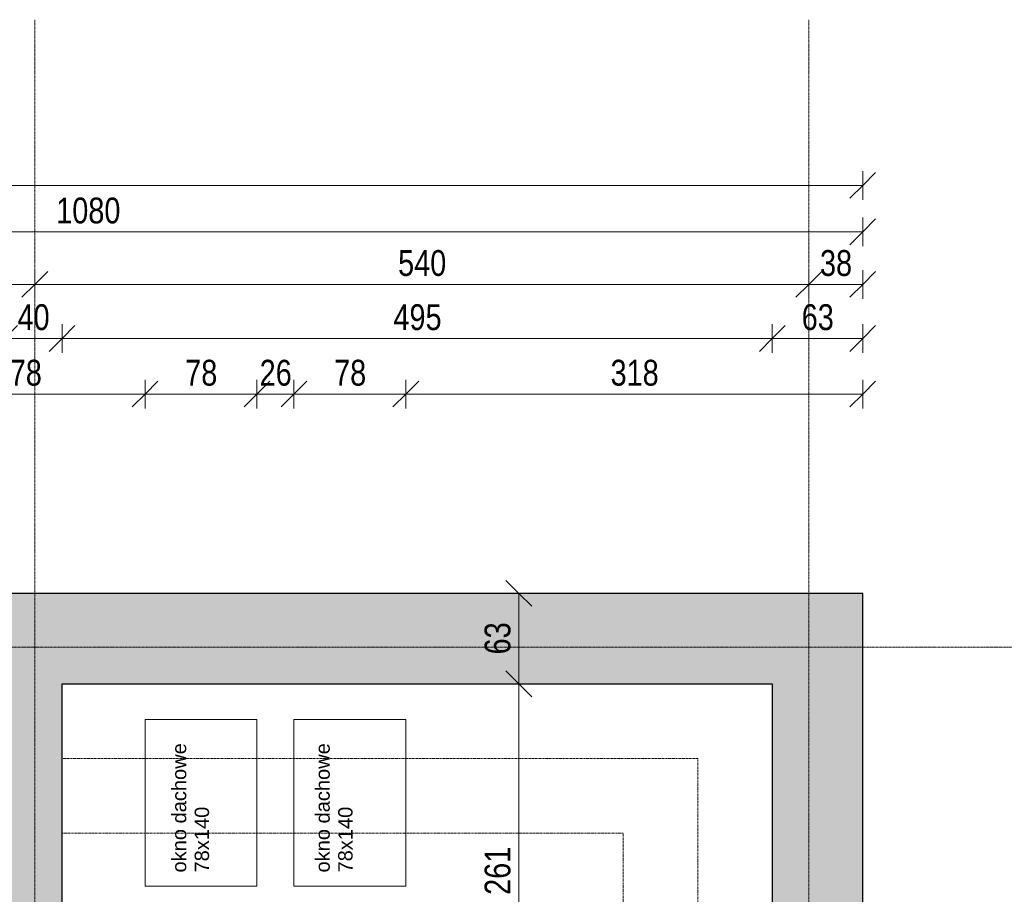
# Model space of a CAD drawing. Header units: centimetres. Extents: x 14827 to 20103, y -10807 to -8443.
# Tile 20 of 21: x 17333 to 18019, y -9052 to -8443. Entities that reach past the tile are written whole.
import ezdxf

# ---------------------------------------------------------------- set-up
doc = ezdxf.new("R2010")
doc.units = ezdxf.units.CM
doc.linetypes.add('Aligning Line 1_8_', pattern=[0.635, 0.3175, -0.3175])
doc.linetypes.add('Linia siatki', pattern=[0.9925, 0.47, -0.2175, 0.0875, -0.2175])
for name, color, linetype, lineweight in [('A-ANNO-DIMS', 211, 'Continuous', 9), ('A-ANNO-DIMS-100', 211, 'Continuous', 9), ('A-DETL', 90, 'Continuous', 9), ('A-DETL-THIN', 151, 'Continuous', 9), ('A-WALL', 113, 'Continuous', 9), ('A-WALL-PATT', 111, 'Continuous', 25), ('G-ANNO-TEXT', 231, 'Continuous', 9), ('I-WALL', 2, 'Continuous', 9), ('S-GRID', 1, 'Continuous', 9)]:
    doc.layers.add(name, color=color, linetype=linetype, lineweight=lineweight)
doc.styles.add('Arial_2', font='arial.ttf', dxfattribs={"width": 0.8, "height": 18})
doc.styles.add('Arial_3', font='arial.ttf', dxfattribs={"height": 10})
doc.dimstyles.new('Przekątna_-_1_8_mm_Arial', dxfattribs={"dimscale": 30.48, "dimtxt": 18.364669, "dimasz": 0.590551, "dimexe": 0.328084, "dimexo": 0.0625, "dimgap": 0.016404, "dimtad": 1, "dimdec": 0, "dimdsep": 46, "dimtxsty": 'Arial_2', "dimblk1": 'OBLIQUE', "dimblk2": 'OBLIQUE', "dimsah": 1, "dimcen": 0.09, "dimazin": 0, "dimtfac": 1, "dimtdec": 4, "dimtix": 1, "dimtmove": 0, "dimatfit": 3, "dimfxl": 0.328084, "dimfxlon": 1, "dimtvp": 1, "dimtolj": 1, "dimtzin": 0, "dimarcsym": 2})

# ---------------------------------------------------------------- blocks, each defined once
blk = doc.blocks.new('DIMBLOCK40-6_Poziom posadzka II pietra')
at = {"layer": 'A-ANNO-DIMS-100'}
for p, q in [((17242.62, -8703.87), (17242.62, -8693.87)), ((17242.62, -8703.87), (17251.62, -8694.87)), ((17420.48, -8703.87), (17420.48, -8693.87)), ((17420.48, -8703.87), (17429.48, -8694.87)), ((17242.62, -8703.87), (17233.62, -8712.87)), ((17242.62, -8703.87), (17420.48, -8703.87)), ((17242.62, -8703.87), (17242.62, -8713.87)), ((17420.48, -8703.87), (17411.48, -8712.87)), ((17420.48, -8703.87), (17420.48, -8713.87))]:
    blk.add_line(p, q, dxfattribs=at)
at = {"layer": 'A-ANNO-DIMS-100', "color": 0, "insert": (17315.02, -8680.01), "char_height": 18, "width": 39.6677, "attachment_point": 1, "line_spacing_factor": 0.941778, "style": 'Arial_2'}
blk.add_mtext('178', dxfattribs=at)
blk = doc.blocks.new('_Oblique')
at = {"color": 0, "linetype": 'ByBlock', "lineweight": -2}
blk.add_line((-0.5, -0.5), (0.5, 0.5), dxfattribs=at)
blk = doc.blocks.new('DIMBLOCK41-6_Poziom posadzka II pietra')
at = {"layer": 'A-ANNO-DIMS-100'}
for p, q in [((17420.48, -8703.87), (17420.48, -8693.87)), ((17420.48, -8703.87), (17429.48, -8694.87)), ((17498.48, -8703.87), (17498.48, -8693.87)), ((17498.48, -8703.87), (17507.48, -8694.87)), ((17420.48, -8703.87), (17411.48, -8712.87)), ((17420.48, -8703.87), (17498.48, -8703.87)), ((17420.48, -8703.87), (17420.48, -8713.87)), ((17498.48, -8703.87), (17489.48, -8712.87)), ((17498.48, -8703.87), (17498.48, -8713.87))]:
    blk.add_line(p, q, dxfattribs=at)
at = {"layer": 'A-ANNO-DIMS-100', "color": 0, "insert": (17448.46, -8680.01), "char_height": 18, "width": 26.4451, "attachment_point": 1, "line_spacing_factor": 0.941778, "style": 'Arial_2'}
blk.add_mtext('78', dxfattribs=at)
blk = doc.blocks.new('DIMBLOCK42-6_Poziom posadzka II pietra')
at = {"layer": 'A-ANNO-DIMS-100'}
for p, q in [((17498.48, -8703.87), (17498.48, -8693.87)), ((17498.48, -8703.87), (17507.48, -8694.87)), ((17524.24, -8703.87), (17524.24, -8693.87)), ((17524.24, -8703.87), (17533.24, -8694.87)), ((17498.48, -8703.87), (17489.48, -8712.87)), ((17498.48, -8703.87), (17524.24, -8703.87)), ((17498.48, -8703.87), (17498.48, -8713.87)), ((17524.24, -8703.87), (17515.24, -8712.87)), ((17524.24, -8703.87), (17524.24, -8713.87))]:
    blk.add_line(p, q, dxfattribs=at)
at = {"layer": 'A-ANNO-DIMS-100', "color": 0, "insert": (17500.34, -8680.01), "char_height": 18, "width": 26.4451, "attachment_point": 1, "line_spacing_factor": 0.941778, "style": 'Arial_2'}
blk.add_mtext('26', dxfattribs=at)
blk = doc.blocks.new('DIMBLOCK43-6_Poziom posadzka II pietra')
at = {"layer": 'A-ANNO-DIMS-100'}
for p, q in [((17524.24, -8703.87), (17524.24, -8693.87)), ((17524.24, -8703.87), (17533.24, -8694.87)), ((17602.24, -8703.87), (17602.24, -8693.87)), ((17602.24, -8703.87), (17611.24, -8694.87)), ((17524.24, -8703.87), (17515.24, -8712.87)), ((17524.24, -8703.87), (17602.24, -8703.87)), ((17524.24, -8703.87), (17524.24, -8713.87)), ((17602.24, -8703.87), (17593.24, -8712.87)), ((17602.24, -8703.87), (17602.24, -8713.87))]:
    blk.add_line(p, q, dxfattribs=at)
at = {"layer": 'A-ANNO-DIMS-100', "color": 0, "insert": (17552.22, -8680.01), "char_height": 18, "width": 26.4451, "attachment_point": 1, "line_spacing_factor": 0.941778, "style": 'Arial_2'}
blk.add_mtext('78', dxfattribs=at)
blk = doc.blocks.new('DIMBLOCK44-6_Poziom posadzka II pietra')
at = {"layer": 'A-ANNO-DIMS-100'}
for p, q in [((17602.24, -8703.87), (17602.24, -8693.87)), ((17602.24, -8703.87), (17611.24, -8694.87)), ((17920.62, -8703.87), (17920.62, -8693.87)), ((17920.62, -8703.87), (17929.62, -8694.87)), ((17602.24, -8703.87), (17593.24, -8712.87)), ((17602.24, -8703.87), (17920.62, -8703.87)), ((17602.24, -8703.87), (17602.24, -8713.87)), ((17920.62, -8703.87), (17911.62, -8712.87)), ((17920.62, -8703.87), (17920.62, -8713.87))]:
    blk.add_line(p, q, dxfattribs=at)
at = {"layer": 'A-ANNO-DIMS-100', "color": 0, "insert": (17744.9, -8680.01), "char_height": 18, "width": 39.6677, "attachment_point": 1, "line_spacing_factor": 0.941778, "style": 'Arial_2'}
blk.add_mtext('318', dxfattribs=at)
blk = doc.blocks.new('DIMBLOCK55-6_Poziom posadzka II pietra')
at = {"layer": 'A-ANNO-DIMS-100'}
for p, q in [((17322.62, -8665.17), (17322.62, -8655.17)), ((17322.62, -8665.17), (17331.62, -8656.17)), ((17362.62, -8665.17), (17362.62, -8655.17)), ((17362.62, -8665.17), (17371.62, -8656.17)), ((17322.62, -8665.17), (17313.62, -8674.17)), ((17322.62, -8665.17), (17362.62, -8665.17)), ((17322.62, -8665.17), (17322.62, -8675.17)), ((17362.62, -8665.17), (17353.62, -8674.17)), ((17362.62, -8665.17), (17362.62, -8675.17))]:
    blk.add_line(p, q, dxfattribs=at)
at = {"layer": 'A-ANNO-DIMS-100', "color": 0, "insert": (17331.6, -8641.3), "char_height": 18, "width": 26.4451, "attachment_point": 1, "line_spacing_factor": 0.941778, "style": 'Arial_2'}
blk.add_mtext('40', dxfattribs=at)
blk = doc.blocks.new('DIMBLOCK56-6_Poziom posadzka II pietra')
at = {"layer": 'A-ANNO-DIMS-100'}
for p, q in [((17362.62, -8665.17), (17362.62, -8655.17)), ((17362.62, -8665.17), (17371.62, -8656.17)), ((17857.62, -8665.17), (17857.62, -8655.17)), ((17857.62, -8665.17), (17866.62, -8656.17)), ((17362.62, -8665.17), (17353.62, -8674.17)), ((17362.62, -8665.17), (17857.62, -8665.17)), ((17362.62, -8665.17), (17362.62, -8675.17)), ((17857.62, -8665.17), (17848.62, -8674.17)), ((17857.62, -8665.17), (17857.62, -8675.17))]:
    blk.add_line(p, q, dxfattribs=at)
at = {"layer": 'A-ANNO-DIMS-100', "color": 0, "insert": (17593.59, -8641.3), "char_height": 18, "width": 39.6677, "attachment_point": 1, "line_spacing_factor": 0.941778, "style": 'Arial_2'}
blk.add_mtext('495', dxfattribs=at)
blk = doc.blocks.new('DIMBLOCK57-6_Poziom posadzka II pietra')
at = {"layer": 'A-ANNO-DIMS-100'}
for p, q in [((17857.62, -8665.17), (17857.62, -8655.17)), ((17857.62, -8665.17), (17866.62, -8656.17)), ((17920.62, -8665.17), (17920.62, -8655.17)), ((17920.62, -8665.17), (17929.62, -8656.17)), ((17857.62, -8665.17), (17848.62, -8674.17)), ((17857.62, -8665.17), (17920.62, -8665.17)), ((17857.62, -8665.17), (17857.62, -8675.17)), ((17920.62, -8665.17), (17911.62, -8674.17)), ((17920.62, -8665.17), (17920.62, -8675.17))]:
    blk.add_line(p, q, dxfattribs=at)
at = {"layer": 'A-ANNO-DIMS-100', "color": 0, "insert": (17878.1, -8641.3), "char_height": 18, "width": 26.4451, "attachment_point": 1, "line_spacing_factor": 0.941778, "style": 'Arial_2'}
blk.add_mtext('63', dxfattribs=at)
blk = doc.blocks.new('DIMBLOCK63-6_Poziom posadzka II pietra')
at = {"layer": 'A-ANNO-DIMS-100'}
for p, q in [((16824.62, -8627.46), (16824.62, -8617.46)), ((17343.62, -8627.46), (17343.62, -8617.46)), ((16824.62, -8627.46), (16833.62, -8618.46)), ((17343.62, -8627.46), (17352.62, -8618.46)), ((16824.62, -8627.46), (16815.62, -8636.46)), ((16824.62, -8627.46), (17343.62, -8627.46)), ((16824.62, -8627.46), (16824.62, -8637.46)), ((17343.62, -8627.46), (17334.62, -8636.46)), ((17343.62, -8627.46), (17343.62, -8637.46))]:
    blk.add_line(p, q, dxfattribs=at)
at = {"layer": 'A-ANNO-DIMS-100', "color": 0, "insert": (17067.59, -8603.59), "char_height": 18, "width": 39.6677, "attachment_point": 1, "line_spacing_factor": 0.941778, "style": 'Arial_2'}
blk.add_mtext('519', dxfattribs=at)
blk = doc.blocks.new('DIMBLOCK64-6_Poziom posadzka II pietra')
at = {"layer": 'A-ANNO-DIMS-100'}
for p, q in [((17343.62, -8627.46), (17343.62, -8617.46)), ((17883.12, -8627.46), (17883.12, -8617.46)), ((17343.62, -8627.46), (17352.62, -8618.46)), ((17883.12, -8627.46), (17892.12, -8618.46)), ((17343.62, -8627.46), (17334.62, -8636.46)), ((17343.62, -8627.46), (17883.12, -8627.46)), ((17343.62, -8627.46), (17343.62, -8637.46)), ((17883.12, -8627.46), (17874.12, -8636.46)), ((17883.12, -8627.46), (17883.12, -8637.46))]:
    blk.add_line(p, q, dxfattribs=at)
at = {"layer": 'A-ANNO-DIMS-100', "color": 0, "insert": (17596.84, -8603.59), "char_height": 18, "width": 39.6677, "attachment_point": 1, "line_spacing_factor": 0.941778, "style": 'Arial_2'}
blk.add_mtext('540', dxfattribs=at)
blk = doc.blocks.new('DIMBLOCK65-6_Poziom posadzka II pietra')
at = {"layer": 'A-ANNO-DIMS-100'}
for p, q in [((17883.12, -8627.46), (17883.12, -8617.46)), ((17920.62, -8627.46), (17920.62, -8617.46)), ((17883.12, -8627.46), (17892.12, -8618.46)), ((17920.62, -8627.46), (17929.62, -8618.46)), ((17883.12, -8627.46), (17874.12, -8636.46)), ((17883.12, -8627.46), (17920.62, -8627.46)), ((17883.12, -8627.46), (17883.12, -8637.46)), ((17920.62, -8627.46), (17911.62, -8636.46)), ((17920.62, -8627.46), (17920.62, -8637.46))]:
    blk.add_line(p, q, dxfattribs=at)
at = {"layer": 'A-ANNO-DIMS-100', "color": 0, "insert": (17890.85, -8603.59), "char_height": 18, "width": 26.4451, "attachment_point": 1, "line_spacing_factor": 0.941778, "style": 'Arial_2'}
blk.add_mtext('38', dxfattribs=at)
blk = doc.blocks.new('DIMBLOCK68-6_Poziom posadzka II pietra')
at = {"layer": 'A-ANNO-DIMS-100'}
for p, q in [((16840.62, -8590.88), (16840.62, -8580.88)), ((16840.62, -8590.88), (16849.62, -8581.88)), ((17920.62, -8590.88), (17920.62, -8580.88)), ((17920.62, -8590.88), (17929.62, -8581.88)), ((16840.62, -8590.88), (16831.62, -8599.88)), ((16840.62, -8590.88), (17920.62, -8590.88)), ((16840.62, -8590.88), (16840.62, -8600.88)), ((17920.62, -8590.88), (17911.62, -8599.88)), ((17920.62, -8590.88), (17920.62, -8600.88))]:
    blk.add_line(p, q, dxfattribs=at)
at = {"layer": 'A-ANNO-DIMS-100', "color": 0, "insert": (17358.58, -8567.01), "char_height": 18, "width": 52.8902, "attachment_point": 1, "line_spacing_factor": 0.941778, "style": 'Arial_2'}
blk.add_mtext('1080', dxfattribs=at)
blk = doc.blocks.new('DIMBLOCK69-6_Poziom posadzka II pietra')
at = {"layer": 'A-ANNO-DIMS-100'}
for p, q in [((15120.62, -8558.52), (15120.62, -8548.52)), ((15120.62, -8558.52), (15129.62, -8549.52)), ((17920.62, -8558.52), (17920.62, -8548.52)), ((17920.62, -8558.52), (17929.62, -8549.52)), ((15120.62, -8558.52), (15111.62, -8567.52)), ((15120.62, -8558.52), (17920.62, -8558.52)), ((15120.62, -8558.52), (15120.62, -8568.52)), ((17920.62, -8558.52), (17911.62, -8567.52)), ((17920.62, -8558.52), (17920.62, -8568.52))]:
    blk.add_line(p, q, dxfattribs=at)
at = {"layer": 'A-ANNO-DIMS-100', "color": 0, "insert": (16498.58, -8534.65), "char_height": 18, "width": 52.8902, "attachment_point": 1, "line_spacing_factor": 0.941778, "style": 'Arial_2'}
blk.add_mtext('2800', dxfattribs=at)
blk = doc.blocks.new('DIMBLOCK212-6_Poziom posadzka II pietra')
at = {"layer": 'A-ANNO-DIMS-100'}
for p, q in [((17680.98, -8905.71), (17671.98, -8896.71)), ((17680.98, -8905.71), (17670.98, -8905.71)), ((17680.98, -9166.71), (17680.98, -8905.71)), ((17680.98, -8905.71), (17689.98, -8914.71)), ((17680.98, -8905.71), (17690.98, -8905.71)), ((17680.98, -9166.71), (17671.98, -9157.71)), ((17680.98, -9166.71), (17670.98, -9166.71)), ((17680.98, -9166.71), (17689.98, -9175.71)), ((17680.98, -9166.71), (17690.98, -9166.71))]:
    blk.add_line(p, q, dxfattribs=at)
at = {"layer": 'A-ANNO-DIMS-100', "color": 0, "insert": (17657.12, -9052.74), "char_height": 18, "width": 39.6677, "attachment_point": 1, "rotation": 90, "line_spacing_factor": 0.941778, "style": 'Arial_2'}
blk.add_mtext('261', dxfattribs=at)
blk = doc.blocks.new('DIMBLOCK213-6_Poziom posadzka II pietra')
at = {"layer": 'A-ANNO-DIMS-100'}
for p, q in [((17680.98, -8842.71), (17671.98, -8833.71)), ((17680.98, -8842.71), (17670.98, -8842.71)), ((17680.98, -8905.71), (17680.98, -8842.71)), ((17680.98, -8842.71), (17689.98, -8851.71)), ((17680.98, -8842.71), (17690.98, -8842.71)), ((17680.98, -8905.71), (17671.98, -8896.71)), ((17680.98, -8905.71), (17670.98, -8905.71)), ((17680.98, -8905.71), (17689.98, -8914.71)), ((17680.98, -8905.71), (17690.98, -8905.71))]:
    blk.add_line(p, q, dxfattribs=at)
at = {"layer": 'A-ANNO-DIMS-100', "color": 0, "insert": (17657.12, -8885.23), "char_height": 18, "width": 26.4451, "attachment_point": 1, "rotation": 90, "line_spacing_factor": 0.941778, "style": 'Arial_2'}
blk.add_mtext('63', dxfattribs=at)

msp = doc.modelspace()

# ---------------------------------------------------------------- hatches: boundary and pattern name
at = {"layer": 'A-WALL-PATT', "lineweight": 9}
h = msp.add_hatch(color=256, dxfattribs=at)
h.paths.add_polyline_path([(17322.62, -8905.71), (17340.62, -8905.71), (17340.62, -8842.71), (17242.62, -8842.71), (17242.62, -8905.71)])
h.paths.add_polyline_path([(16940.56, -8905.71), (17005.16, -8905.71), (17005.16, -8842.71), (16840.62, -8842.71), (16840.62, -8905.71)])
for points in [[(17857.62, -8905.71), (17857.62, -8842.71), (17340.62, -8842.71), (17340.62, -8905.71), (17439.43, -8905.71)], [(17920.62, -10352.71), (17920.62, -8842.71), (17857.62, -8842.71), (17857.62, -10352.71)]]:
    msp.add_hatch(color=256, dxfattribs=at).paths.add_polyline_path(points)
h = msp.add_hatch(color=256, dxfattribs=at)
h.paths.add_polyline_path([(17322.62, -10352.71), (17362.62, -10352.71), (17362.62, -9623.71), (17322.62, -9623.71), (17322.62, -9662.77)])
h.paths.add_polyline_path([(17322.62, -9396.71), (17362.62, -9396.71), (17362.62, -8905.71), (17322.62, -8905.71), (17322.62, -9364.86)])

# ---------------------------------------------------------------- linework, layer by layer
at = {"layer": 'A-DETL', "linetype": 'Aligning Line 1_8_'}
for p, q in [((17805.62, -8957.71), (17362.62, -8957.71)), ((17805.62, -8957.71), (17805.62, -10300.71)), ((17753.62, -9009.71), (17362.62, -9009.71)), ((17753.62, -9009.71), (17753.62, -10248.71))]:
    msp.add_line(p, q, dxfattribs=at)
at = {"layer": 'A-DETL-THIN'}
for p, q in [((17420.48, -8930.64), (17498.48, -8930.64)), ((17420.48, -9046.64), (17420.48, -8930.64)), ((17498.48, -8930.64), (17498.48, -9046.64)), ((17524.24, -8930.64), (17602.24, -8930.64)), ((17524.24, -9046.64), (17524.24, -8930.64)), ((17602.24, -8930.64), (17602.24, -9046.64)), ((17498.48, -9046.64), (17420.48, -9046.64)), ((17602.24, -9046.64), (17524.24, -9046.64))]:
    msp.add_line(p, q, dxfattribs=at)
at = {"layer": 'A-WALL', "lineweight": 25}
for p, q in [((17920.62, -8842.71), (17242.62, -8842.71)), ((17920.62, -10415.71), (17920.62, -8842.71)), ((17362.62, -8905.71), (17857.62, -8905.71)), ((17857.62, -8905.71), (17857.62, -9166.71))]:
    msp.add_line(p, q, dxfattribs=at)
at = {"layer": 'I-WALL', "lineweight": 25}
msp.add_line((17362.62, -9368.71), (17362.62, -8905.71), dxfattribs=at)
at = {"layer": 'S-GRID', "linetype": 'Linia siatki'}
for p, q in [((17343.62, -8443.11), (17343.62, -10747.39)), ((17883.12, -8443.11), (17883.12, -10747.39)), ((14827.42, -8880.21), (18350.45, -8880.21))]:
    msp.add_line(p, q, dxfattribs=at)

# ---------------------------------------------------------------- texts
at = {"layer": 'G-ANNO-TEXT', "color": 7, "char_height": 10, "attachment_point": 1, "rotation": 90, "style": 'Arial_3'}
for s, insert, width in [('okno dachowe ', (17439.19, -9037.15), 113.0379), ('okno dachowe ', (17539.19, -9037.15), 113.0379), ('78x140', (17455.07, -9037.15), 56.1181), ('78x140', (17555.07, -9037.15), 56.1181)]:
    msp.add_mtext(s, dxfattribs=dict(at, insert=insert, width=width))

# ---------------------------------------------------------------- dimensions: what is measured, and where the dimension line sits
at = {"layer": 'A-ANNO-DIMS'}
for base, p1, p2, override, picture, middle in [((17920.62, -8558.52), (15120.62, -8568.52), (17920.62, -8568.52), {"dimpost": '<>', "dimfxl": 2800}, 'DIMBLOCK69-6_Poziom posadzka II pietra', (16520.62, -8548.83)), ((17920.62, -8590.88), (16840.62, -8600.88), (17920.62, -8600.88), {"dimpost": '<>', "dimfxl": 1080}, 'DIMBLOCK68-6_Poziom posadzka II pietra', (17380.62, -8581.19)), ((17343.62, -8627.46), (16824.62, -8617.46), (17343.62, -8617.46), {"dimpost": '<>', "dimfxl": 519}, 'DIMBLOCK63-6_Poziom posadzka II pietra', (17084.12, -8617.77)), ((17883.12255481, -8627.46261369), (17343.62255481, -8617.46261369), (17883.12255481, -8617.46261369), {"dimpost": '<>', "dimfxl": 539.5}, 'DIMBLOCK64-6_Poziom posadzka II pietra', (17613.37255481, -8617.77229985)), ((17920.62255481, -8627.46261369), (17883.12255481, -8617.46261369), (17920.62255481, -8637.46261369), {"dimpost": '<>', "dimfxl": 42.5}, 'DIMBLOCK65-6_Poziom posadzka II pietra', (17901.87255481, -8617.7661607)), ((17362.62, -8665.17), (17322.62, -8675.17), (17362.62, -8675.17), {"dimpost": '<>', "dimfxl": 40}, 'DIMBLOCK55-6_Poziom posadzka II pietra', (17342.62, -8655.48)), ((17857.62, -8665.17), (17362.62, -8675.17), (17857.62, -8675.17), {"dimpost": '<>', "dimfxl": 495}, 'DIMBLOCK56-6_Poziom posadzka II pietra', (17610.12, -8655.48)), ((17920.62, -8665.17), (17857.62, -8675.17), (17920.62, -8675.17), {"dimpost": '<>', "dimfxl": 63}, 'DIMBLOCK57-6_Poziom posadzka II pietra', (17889.12, -8655.48)), ((17420.48, -8703.87), (17242.62, -8713.87), (17420.48, -8713.87), {"dimpost": '<>', "dimfxl": 177.85991}, 'DIMBLOCK40-6_Poziom posadzka II pietra', (17331.55, -8694.18)), ((17498.48, -8703.87), (17420.48, -8713.87), (17498.48, -8713.87), {"dimpost": '<>', "dimfxl": 78}, 'DIMBLOCK41-6_Poziom posadzka II pietra', (17459.48, -8694.18)), ((17524.24, -8703.87), (17498.48, -8713.87), (17524.24, -8713.87), {"dimpost": '<>', "dimfxl": 25.753329}, 'DIMBLOCK42-6_Poziom posadzka II pietra', (17511.36, -8694.18)), ((17602.24, -8703.87), (17524.24, -8713.87), (17602.24, -8713.87), {"dimpost": '<>', "dimfxl": 78}, 'DIMBLOCK43-6_Poziom posadzka II pietra', (17563.24, -8694.18)), ((17920.62, -8703.87), (17602.24, -8713.87), (17920.62, -8713.87), {"dimpost": '<>', "dimfxl": 318.386761}, 'DIMBLOCK44-6_Poziom posadzka II pietra', (17761.43, -8694.18))]:
    dim = msp.add_linear_dim(base=base, p1=p1, p2=p2, dimstyle='Przekątna_-_1_8_mm_Arial', override=override, dxfattribs=at)
    dim.commit()
    dim.dimension.update_dxf_attribs({"geometry": picture, "text_midpoint": middle})
for base, p1, p2, override, picture, middle in [((17680.98, -8842.71), (17670.98, -8905.71), (17670.98, -8842.71), {"dimpost": '<>', "dimfxl": 63}, 'DIMBLOCK213-6_Poziom posadzka II pietra', (17671.29, -8874.21)), ((17680.98, -8905.71), (17670.98, -9166.71), (17670.98, -8905.71), {"dimpost": '<>', "dimfxl": 261}, 'DIMBLOCK212-6_Poziom posadzka II pietra', (17671.29, -9036.21))]:
    dim = msp.add_linear_dim(base=base, p1=p1, p2=p2, angle=90, dimstyle='Przekątna_-_1_8_mm_Arial', override=override, dxfattribs=at)
    dim.commit()
    dim.dimension.update_dxf_attribs({"geometry": picture, "text_midpoint": middle})

doc.saveas('drawing.dxf')
